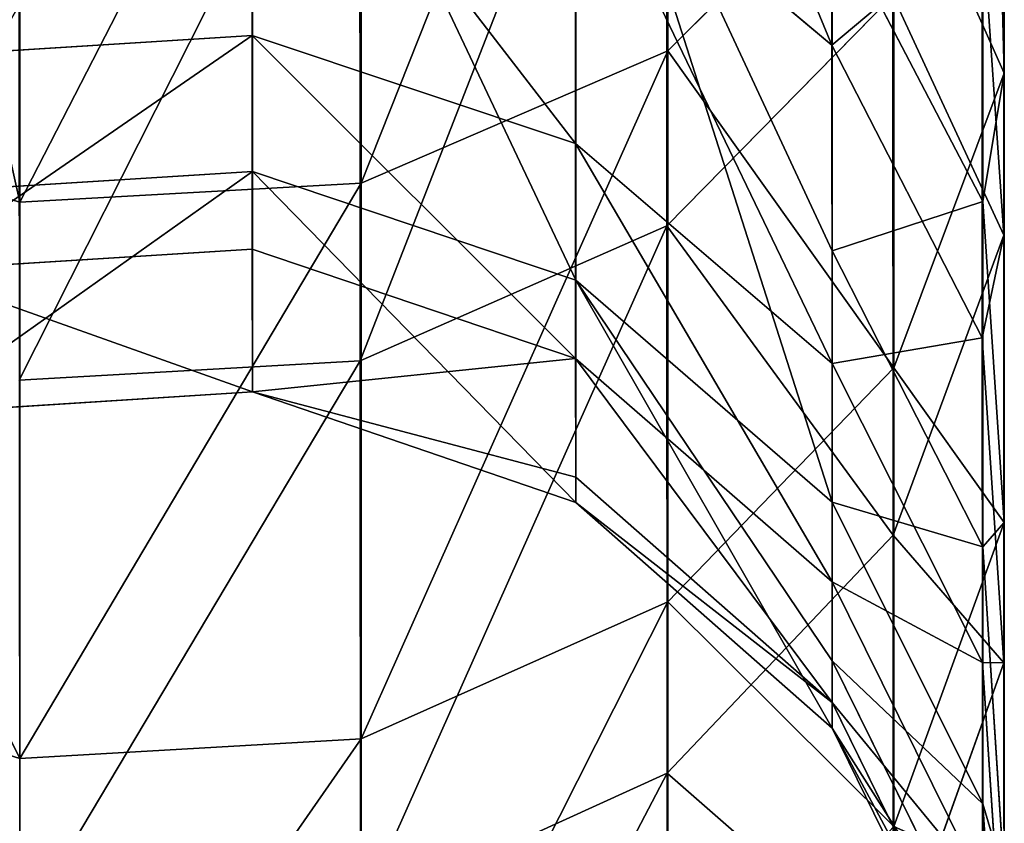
# Model space of a CAD drawing. Extents: x 0 to 230, y 0 to 588.
# Tile 6 of 256: x 126.92 to 130.01, y 96.72 to 99.24. Entities that reach past the tile are written whole.
import ezdxf

# ---------------------------------------------------------------- set-up
doc = ezdxf.new("R2010")
doc.units = 0
doc.header["$LTSCALE"] = 25.4
doc.layers.get('0').update_dxf_attribs({"color": 13, "linetype": 'CONTINUOUS'})

# ---------------------------------------------------------------- blocks, each defined once
blk = doc.blocks.new('VIPER-I-6512-6513_STL_3')
at = {"color": 7}
for p, q in [((-0.7506, 107.4641, 751.1392), (-0.7506, 111.7459, 744.3915)), ((-0.7506, 107.4641, 751.1392), (-0.7506, 111.7459, 744.3915)), ((2.2721, 110.4818, 752.7731), (2.34, 107.8697, 755.6353)), ((2.2721, 110.4818, 752.7731), (2.34, 107.8697, 755.6353)), ((2.2721, 110.4818, 752.7731), (2.2721, 107.4663, 759.4858)), ((2.2721, 110.4818, 752.7731), (2.2721, 107.4663, 759.4858)), ((1.2836, 109.9496, 747.9809), (1.2836, 107.9393, 751.3965)), ((1.2836, 109.9496, 747.9809), (1.2836, 107.9393, 751.3965)), ((-0.7506, 107.4641, 751.1392), (0.3202, 109.551, 747.7273)), ((-0.7506, 107.4641, 751.1392), (0.3202, 109.551, 747.7273)), ((0.3202, 109.551, 747.7273), (0.3202, 107.5238, 751.1715)), ((0.3202, 109.551, 747.7273), (0.3202, 107.5238, 751.1715)), ((2.34, 109.5401, 752.2632), (2.34, 107.8697, 755.6353)), ((2.34, 109.5401, 752.2632), (2.34, 107.8697, 755.6353)), ((1.2795, 109.4326, 800.8606), (1.2808, 107.3901, 797.0637)), ((1.2795, 109.4326, 800.8606), (1.2808, 107.3901, 797.0637)), ((-0.0208, 109.367, 760.1688), (-0.0208, 107.5603, 766.8178)), ((-0.0208, 109.367, 760.1688), (-0.0208, 107.5603, 766.8178)), ((1.7986, 107.9575, 788.1624), (1.798, 109.2487, 791.7715)), ((1.7986, 107.9575, 788.1624), (1.798, 109.2487, 791.7715)), ((1.7996, 106.5216, 766.6252), (0.9945, 109.0403, 760.0515)), ((0.9945, 109.0403, 760.0515), (0.9945, 107.219, 766.7545)), ((1.7996, 106.5216, 766.6252), (0.9945, 109.0403, 760.0515)), ((1.7997, 107.311, 763.1736), (0.9945, 109.0403, 760.0515)), ((1.7997, 107.311, 763.1736), (0.9945, 109.0403, 760.0515)), ((0.9945, 109.0403, 760.0515), (0.9945, 107.219, 766.7545)), ((0.3161, 109.0249, 801.0991), (0.3174, 106.9659, 797.2717)), ((0.3161, 109.0249, 801.0991), (0.3174, 106.9659, 797.2717)), ((2.3373, 109.0243, 796.2616), (2.3382, 107.3606, 792.5287)), ((2.3373, 109.0243, 796.2616), (2.3382, 107.3606, 792.5287)), ((-0.0219, 108.9651, 787.8448), (-0.0215, 107.9873, 784.2521)), ((-0.0219, 108.9651, 787.8448), (-0.0215, 107.9873, 784.2521)), ((1.9928, 108.6473, 751.7798), (1.2836, 107.9393, 751.3965)), ((1.9928, 108.6473, 751.7798), (1.2836, 107.9393, 751.3965)), ((1.9928, 108.6473, 751.7798), (1.9928, 106.9437, 755.2191)), ((1.9928, 108.6473, 751.7798), (1.9928, 106.9437, 755.2191)), ((0.9938, 107.6489, 784.33), (0.9934, 108.634, 787.9492)), ((0.9934, 108.634, 787.9492), (1.7986, 107.9575, 788.1624)), ((0.9934, 108.634, 787.9492), (1.7986, 107.9575, 788.1624)), ((0.9938, 107.6489, 784.33), (0.9934, 108.634, 787.9492)), ((1.7997, 108.3728, 759.8116), (2.2721, 107.4663, 759.4858)), ((1.7997, 107.311, 763.1736), (1.7997, 108.3728, 759.8116)), ((1.7997, 108.3728, 759.8116), (2.2721, 107.4663, 759.4858)), ((1.7997, 107.311, 763.1736), (1.7997, 108.3728, 759.8116)), ((2.271, 107.0386, 788.4517), (2.2704, 108.3545, 792.1302)), ((2.2704, 108.3545, 792.1302), (2.3382, 107.3606, 792.5287)), ((2.2704, 108.3545, 792.1302), (2.3382, 107.3606, 792.5287)), ((2.271, 107.0386, 788.4517), (2.2704, 108.3545, 792.1302)), ((1.9901, 108.1129, 796.709), (1.2808, 107.3901, 797.0637)), ((1.9901, 108.1129, 796.709), (1.2808, 107.3901, 797.0637)), ((1.991, 106.4182, 792.9066), (1.9901, 108.1129, 796.709)), ((1.991, 106.4182, 792.9066), (1.9901, 108.1129, 796.709)), ((-1.0923, 107.9211, 784.2673), (-0.0215, 107.9873, 784.2521)), ((-1.0923, 107.9211, 784.2673), (-0.0215, 107.9873, 784.2521)), ((-0.0215, 107.9873, 784.2521), (-0.0212, 107.317, 780.6829)), ((0.9938, 107.6489, 784.33), (-0.0215, 107.9873, 784.2521)), ((0.9938, 107.6489, 784.33), (-0.0215, 107.9873, 784.2521)), ((-0.0215, 107.9873, 784.2521), (-0.0212, 107.317, 780.6829)), ((1.799, 106.9577, 784.4888), (1.7986, 107.9575, 788.1624)), ((1.7986, 107.9575, 788.1624), (2.271, 107.0386, 788.4517)), ((1.7986, 107.9575, 788.1624), (2.271, 107.0386, 788.4517)), ((1.799, 106.9577, 784.4888), (1.7986, 107.9575, 788.1624)), ((1.2836, 107.9393, 751.3965), (0.3202, 107.5238, 751.1715)), ((1.2836, 107.9393, 751.3965), (0.3202, 107.5238, 751.1715)), ((1.2836, 107.9393, 751.3965), (1.2836, 106.2094, 754.8889)), ((1.2836, 107.9393, 751.3965), (1.2836, 106.2094, 754.8889)), ((1.9928, 106.9437, 755.2191), (2.34, 107.8697, 755.6353)), ((1.9928, 106.9437, 755.2191), (2.34, 107.8697, 755.6353)), ((2.34, 107.8697, 755.6353), (2.2721, 107.4663, 759.4858)), ((2.34, 107.8697, 755.6353), (2.2721, 107.4663, 759.4858)), ((2.34, 107.8697, 755.6353), (2.34, 106.4585, 759.1237)), ((2.34, 107.8697, 755.6353), (2.34, 106.4585, 759.1237)), ((-0.7506, 107.4641, 751.1392), (-1.7659, 107.7694, 751.3045)), ((-0.7506, 107.4641, 751.1392), (-1.7659, 107.7694, 751.3045)), ((0.9941, 106.9735, 780.7331), (0.9938, 107.6489, 784.33)), ((0.9938, 107.6489, 784.33), (1.799, 106.9577, 784.4888)), ((0.9938, 107.6489, 784.33), (1.799, 106.9577, 784.4888)), ((0.9941, 106.9735, 780.7331), (0.9938, 107.6489, 784.33)), ((-1.0917, 107.4936, 766.8054), (-0.0208, 107.5603, 766.8178)), ((-1.0917, 107.4936, 766.8054), (-0.0208, 107.5603, 766.8178)), ((-0.0208, 107.5603, 766.8178), (-0.0209, 106.8684, 773.6692)), ((-0.0208, 107.5603, 766.8178), (-0.0209, 106.8684, 773.6692)), ((-0.0208, 107.5603, 766.8178), (0.9945, 107.219, 766.7545)), ((-0.0208, 107.5603, 766.8178), (0.9945, 107.219, 766.7545)), ((0.3202, 107.5238, 751.1715), (-0.7506, 107.4641, 751.1392)), ((0.3202, 107.5238, 751.1715), (-0.7506, 107.4641, 751.1392)), ((0.3202, 107.5238, 751.1715), (0.3202, 105.7785, 754.6952)), ((0.3202, 107.5238, 751.1715), (0.3202, 105.7785, 754.6952)), ((-0.7506, 107.4641, 751.1392), (-0.7506, 105.7166, 754.6674)), ((-0.7506, 107.4641, 751.1392), (-0.7506, 105.7166, 754.6674)), ((2.2721, 107.4663, 759.4858), (2.34, 106.4585, 759.1237)), ((2.2721, 106.3814, 762.9207), (2.2721, 107.4663, 759.4858)), ((2.2721, 107.4663, 759.4858), (2.34, 106.4585, 759.1237)), ((2.2721, 106.3814, 762.9207), (2.2721, 107.4663, 759.4858)), ((1.2808, 107.3901, 797.0637), (0.3174, 106.9659, 797.2717)), ((1.2808, 107.3901, 797.0637), (0.3174, 106.9659, 797.2717)), ((1.2808, 107.3901, 797.0637), (1.2817, 105.6709, 793.2061)), ((1.2808, 107.3901, 797.0637), (1.2817, 105.6709, 793.2061)), ((2.3382, 107.3606, 792.5287), (1.991, 106.4182, 792.9066)), ((2.3382, 107.3606, 792.5287), (1.991, 106.4182, 792.9066)), ((2.3382, 107.3606, 792.5287), (2.3388, 106.0172, 788.7733)), ((2.3382, 107.3606, 792.5287), (2.3388, 106.0172, 788.7733)), ((-1.0921, 107.2499, 780.6927), (-0.0212, 107.317, 780.6829)), ((-1.0921, 107.2499, 780.6927), (-0.0212, 107.317, 780.6829)), ((-0.0212, 107.317, 780.6829), (-0.0209, 106.8684, 773.6692)), ((0.9941, 106.9735, 780.7331), (-0.0212, 107.317, 780.6829)), ((0.9941, 106.9735, 780.7331), (-0.0212, 107.317, 780.6829)), ((-0.0212, 107.317, 780.6829), (-0.0209, 106.8684, 773.6692)), ((1.7997, 107.311, 763.1736), (1.7996, 106.5216, 766.6252)), ((1.7997, 107.311, 763.1736), (1.7996, 106.5216, 766.6252)), ((2.2721, 106.3814, 762.9207), (1.7997, 107.311, 763.1736)), ((2.2721, 106.3814, 762.9207), (1.7997, 107.311, 763.1736)), ((0.9944, 106.5214, 773.6628), (0.9945, 107.219, 766.7545)), ((0.9944, 106.5214, 773.6628), (0.9945, 107.219, 766.7545)), ((0.9945, 107.219, 766.7545), (1.7996, 106.5216, 766.6252)), ((1.7995, 105.8123, 773.6499), (0.9945, 107.219, 766.7545)), ((1.7995, 105.8123, 773.6499), (0.9945, 107.219, 766.7545)), ((1.7996, 106.0242, 770.1012), (0.9945, 107.219, 766.7545)), ((1.7996, 106.0242, 770.1012), (0.9945, 107.219, 766.7545)), ((0.9945, 107.219, 766.7545), (1.7996, 106.5216, 766.6252)), ((2.2714, 106.0187, 784.7045), (2.271, 107.0386, 788.4517)), ((2.271, 107.0386, 788.4517), (2.3388, 106.0172, 788.7733)), ((2.271, 107.0386, 788.4517), (2.3388, 106.0172, 788.7733)), ((2.2714, 106.0187, 784.7045), (2.271, 107.0386, 788.4517)), ((0.9941, 106.9735, 780.7331), (-0.0209, 106.8684, 773.6692)), ((0.9941, 106.9735, 780.7331), (-0.0209, 106.8684, 773.6692)), ((0.9943, 106.6008, 777.1741), (0.9941, 106.9735, 780.7331)), ((0.9941, 106.9735, 780.7331), (1.7992, 106.2717, 780.8356)), ((0.9941, 106.9735, 780.7331), (1.7992, 106.2717, 780.8356)), ((0.9943, 106.6008, 777.1741), (0.9941, 106.9735, 780.7331)), ((0.3174, 106.9659, 797.2717), (-0.7535, 106.905, 797.3013)), ((0.3174, 106.9659, 797.2717), (-0.7535, 106.905, 797.3013)), ((0.3174, 106.9659, 797.2717), (0.3183, 105.2323, 793.3818)), ((0.3174, 106.9659, 797.2717), (0.3183, 105.2323, 793.3818)), ((1.2836, 106.2094, 754.8889), (1.9928, 106.9437, 755.2191)), ((1.2836, 106.2094, 754.8889), (1.9928, 106.9437, 755.2191)), ((1.7992, 106.2717, 780.8356), (1.799, 106.9577, 784.4888)), ((1.799, 106.9577, 784.4888), (2.2714, 106.0187, 784.7045)), ((1.799, 106.9577, 784.4888), (2.2714, 106.0187, 784.7045)), ((1.7992, 106.2717, 780.8356), (1.799, 106.9577, 784.4888)), ((1.9928, 106.9437, 755.2191), (1.9928, 105.5031, 758.7804)), ((1.9928, 106.9437, 755.2191), (1.9928, 105.5031, 758.7804)), ((-1.0918, 106.8006, 773.6679), (-0.0209, 106.8684, 773.6692)), ((-1.0918, 106.8006, 773.6679), (-0.0209, 106.8684, 773.6692)), ((-0.0209, 106.8684, 773.6692), (0.9944, 106.5214, 773.6628)), ((0.9943, 106.6008, 777.1741), (-0.0209, 106.8684, 773.6692)), ((0.9943, 106.6008, 777.1741), (-0.0209, 106.8684, 773.6692)), ((-0.0209, 106.8684, 773.6692), (0.9944, 106.5214, 773.6628)), ((1.7994, 105.893, 777.219), (0.9943, 106.6008, 777.1741)), ((0.9943, 106.6008, 777.1741), (0.9944, 106.5214, 773.6628)), ((1.7994, 105.893, 777.219), (0.9943, 106.6008, 777.1741)), ((0.9943, 106.6008, 777.1741), (0.9944, 106.5214, 773.6628)), ((0.9944, 106.5214, 773.6628), (1.7995, 105.8123, 773.6499)), ((0.9944, 106.5214, 773.6628), (1.7995, 105.8123, 773.6499)), ((1.7996, 106.5216, 766.6252), (2.2721, 105.5744, 766.4496)), ((1.7996, 106.0242, 770.1012), (1.7996, 106.5216, 766.6252)), ((1.7996, 106.5216, 766.6252), (2.2721, 105.5744, 766.4496)), ((1.7996, 106.0242, 770.1012), (1.7996, 106.5216, 766.6252)), ((2.34, 106.4585, 759.1237), (1.9928, 105.5031, 758.7804)), ((2.34, 106.4585, 759.1237), (1.9928, 105.5031, 758.7804)), ((2.3399, 105.3482, 762.6393), (2.34, 106.4585, 759.1237)), ((2.3399, 105.3482, 762.6393), (2.34, 106.4585, 759.1237)), ((1.991, 106.4182, 792.9066), (1.2817, 105.6709, 793.2061)), ((1.991, 106.4182, 792.9066), (1.2817, 105.6709, 793.2061)), ((1.9916, 105.0487, 789.0781), (1.991, 106.4182, 792.9066)), ((1.9916, 105.0487, 789.0781), (1.991, 106.4182, 792.9066)), ((2.3399, 105.3482, 762.6393), (2.2721, 106.3814, 762.9207)), ((2.2721, 106.3814, 762.9207), (2.2721, 105.5744, 766.4496)), ((2.2721, 106.3814, 762.9207), (2.2721, 105.5744, 766.4496)), ((2.3399, 105.3482, 762.6393), (2.2721, 106.3814, 762.9207)), ((1.7994, 105.893, 777.219), (1.7992, 106.2717, 780.8356)), ((1.7992, 106.2717, 780.8356), (2.2717, 105.3184, 780.9747)), ((1.7992, 106.2717, 780.8356), (2.2717, 105.3184, 780.9747)), ((1.7994, 105.893, 777.219), (1.7992, 106.2717, 780.8356)), ((0.3202, 105.7785, 754.6952), (1.2836, 106.2094, 754.8889)), ((0.3202, 105.7785, 754.6952), (1.2836, 106.2094, 754.8889)), ((1.2836, 106.2094, 754.8889), (1.2836, 104.7454, 758.5081)), ((1.2836, 106.2094, 754.8889), (1.2836, 104.7454, 758.5081)), ((-1.7659, 106.0332, 754.8097), (-0.7506, 105.7166, 754.6674)), ((-1.7659, 106.0332, 754.8097), (-0.7506, 105.7166, 754.6674)), ((1.7996, 106.0242, 770.1012), (1.7995, 105.8123, 773.6499)), ((1.7996, 106.0242, 770.1012), (1.7995, 105.8123, 773.6499)), ((2.2721, 105.0658, 770.0042), (1.7996, 106.0242, 770.1012)), ((2.2721, 105.0658, 770.0042), (1.7996, 106.0242, 770.1012)), ((2.3388, 106.0172, 788.7733), (1.9916, 105.0487, 789.0781)), ((2.3388, 106.0172, 788.7733), (1.9916, 105.0487, 789.0781)), ((2.2717, 105.3184, 780.9747), (2.2714, 106.0187, 784.7045)), ((2.2714, 106.0187, 784.7045), (2.3392, 104.975, 784.9442)), ((2.2714, 106.0187, 784.7045), (2.3392, 104.975, 784.9442)), ((2.2717, 105.3184, 780.9747), (2.2714, 106.0187, 784.7045)), ((2.3388, 106.0172, 788.7733), (2.3392, 104.975, 784.9442)), ((2.3388, 106.0172, 788.7733), (2.3392, 104.975, 784.9442)), ((2.2719, 104.9316, 777.28), (1.7994, 105.893, 777.219)), ((1.7994, 105.893, 777.219), (1.7995, 105.8123, 773.6499)), ((2.2719, 104.9316, 777.28), (1.7994, 105.893, 777.219)), ((1.7994, 105.893, 777.219), (1.7995, 105.8123, 773.6499)), ((1.7995, 105.8123, 773.6499), (2.272, 104.8492, 773.6323)), ((1.7995, 105.8123, 773.6499), (2.272, 104.8492, 773.6323)), ((-0.7506, 105.7166, 754.6674), (0.3202, 105.7785, 754.6952)), ((-0.7506, 105.7166, 754.6674), (0.3202, 105.7785, 754.6952)), ((0.3202, 105.7785, 754.6952), (0.3202, 104.3008, 758.3484)), ((0.3202, 105.7785, 754.6952), (0.3202, 104.3008, 758.3484)), ((-0.7506, 105.7166, 754.6674), (-0.7507, 104.237, 758.3254)), ((-0.7506, 105.7166, 754.6674), (-0.7507, 104.237, 758.3254)), ((1.2817, 105.6709, 793.2061), (0.3183, 105.2323, 793.3818)), ((1.2817, 105.6709, 793.2061), (0.3183, 105.2323, 793.3818)), ((1.2817, 105.6709, 793.2061), (1.2824, 104.2807, 789.3198)), ((1.2817, 105.6709, 793.2061), (1.2824, 104.2807, 789.3198)), ((2.2721, 105.5744, 766.4496), (2.3399, 104.5215, 766.2545)), ((2.2721, 105.0658, 770.0042), (2.2721, 105.5744, 766.4496)), ((2.2721, 105.5744, 766.4496), (2.3399, 104.5215, 766.2545)), ((2.2721, 105.0658, 770.0042), (2.2721, 105.5744, 766.4496))]:
    blk.add_line(p, q, dxfattribs=at)
mesh = blk.add_polyface(dxfattribs=at)
corners = [(-0.7506, 107.4641, 751.1392), (-1.7659, 112.0265, 744.596), (-0.7506, 111.7459, 744.3915), (-1.7659, 107.7694, 751.3045)]
mesh.append_faces([[corners[k] for k in face] for face in [(0, 1, 2), (1, 0, 3)]], dxfattribs={"vtx0": -1, "color": 7})
mesh = blk.add_polyface(dxfattribs=at)
corners = [(-0.7506, 107.4641, 751.1392), (-0.7506, 111.7459, 744.3915), (0.3202, 109.551, 747.7273)]
mesh.append_faces([[corners[k] for k in face] for face in [(0, 1, 2)]], dxfattribs={"color": 7})
mesh = blk.add_polyface(dxfattribs=at)
corners = [(2.2721, 110.4818, 752.7731), (1.7997, 108.3728, 759.8116), (2.2721, 107.4663, 759.4858), (1.7997, 111.3289, 753.2318)]
mesh.append_faces([[corners[k] for k in face] for face in [(0, 1, 2), (1, 0, 3)]], dxfattribs={"vtx0": -1, "color": 7})
mesh = blk.add_polyface(dxfattribs=at)
corners = [(2.2721, 110.4818, 752.7731), (2.34, 107.8697, 755.6353), (2.34, 109.5401, 752.2632)]
mesh.append_faces([[corners[k] for k in face] for face in [(0, 1, 2)]], dxfattribs={"color": 7})
mesh = blk.add_polyface(dxfattribs=at)
corners = [(2.2721, 110.4818, 752.7731), (2.2721, 107.4663, 759.4858), (2.34, 107.8697, 755.6353)]
mesh.append_faces([[corners[k] for k in face] for face in [(0, 1, 2)]], dxfattribs={"color": 7})
mesh = blk.add_polyface(dxfattribs=at)
corners = [(1.9901, 108.1129, 796.709), (1.2795, 109.4326, 800.8606), (1.2808, 107.3901, 797.0637), (1.9888, 110.1273, 800.4537)]
mesh.append_faces([[corners[k] for k in face] for face in [(0, 1, 2), (1, 0, 3)]], dxfattribs={"vtx0": -1, "color": 7})
mesh = blk.add_polyface(dxfattribs=at)
corners = [(2.2704, 108.3545, 792.1302), (2.3373, 109.0243, 796.2616), (2.3382, 107.3606, 792.5287), (2.2695, 109.9855, 795.7896)]
mesh.append_faces([[corners[k] for k in face] for face in [(0, 1, 2), (1, 0, 3)]], dxfattribs={"vtx0": -1, "color": 7})
mesh = blk.add_polyface(dxfattribs=at)
corners = [(1.2836, 109.9496, 747.9809), (0.3202, 107.5238, 751.1715), (0.3202, 109.551, 747.7273), (1.2836, 107.9393, 751.3965)]
mesh.append_faces([[corners[k] for k in face] for face in [(0, 1, 2), (1, 0, 3)]], dxfattribs={"vtx0": -1, "color": 7})
mesh = blk.add_polyface(dxfattribs=at)
corners = [(1.2836, 109.9496, 747.9809), (1.9928, 108.6473, 751.7798), (1.2836, 107.9393, 751.3965)]
mesh.append_faces([[corners[k] for k in face] for face in [(0, 1, 2)]], dxfattribs={"color": 7})
mesh = blk.add_polyface(dxfattribs=at)
corners = [(0.9928, 109.907, 791.5074), (1.7986, 107.9575, 788.1624), (0.9934, 108.634, 787.9492), (1.798, 109.2487, 791.7715)]
mesh.append_faces([[corners[k] for k in face] for face in [(0, 1, 2), (1, 0, 3)]], dxfattribs={"vtx0": -1, "color": 7})
mesh = blk.add_polyface(dxfattribs=at)
corners = [(0.3202, 107.5238, 751.1715), (-0.7506, 107.4641, 751.1392), (0.3202, 109.551, 747.7273)]
mesh.append_faces([[corners[k] for k in face] for face in [(0, 1, 2)]], dxfattribs={"color": 7})
mesh = blk.add_polyface(dxfattribs=at)
corners = [(1.9928, 108.6473, 751.7798), (2.34, 107.8697, 755.6353), (1.9928, 106.9437, 755.2191), (2.34, 109.5401, 752.2632)]
mesh.append_faces([[corners[k] for k in face] for face in [(0, 1, 2), (1, 0, 3)]], dxfattribs={"vtx0": -1, "color": 7})
mesh = blk.add_polyface(dxfattribs=at)
corners = [(1.2795, 109.4326, 800.8606), (0.3174, 106.9659, 797.2717), (1.2808, 107.3901, 797.0637), (0.3161, 109.0249, 801.0991)]
mesh.append_faces([[corners[k] for k in face] for face in [(0, 1, 2), (1, 0, 3)]], dxfattribs={"vtx0": -1, "color": 7})
mesh = blk.add_polyface(dxfattribs=at)
corners = [(-1.0917, 107.4936, 766.8054), (-0.0208, 109.367, 760.1688), (-1.0916, 109.3031, 760.1459), (-0.0208, 107.5603, 766.8178)]
mesh.append_faces([[corners[k] for k in face] for face in [(0, 1, 2), (1, 0, 3)]], dxfattribs={"vtx0": -1, "color": 7})
mesh = blk.add_polyface(dxfattribs=at)
corners = [(-0.0208, 109.367, 760.1688), (0.9945, 107.219, 766.7545), (0.9945, 109.0403, 760.0515), (-0.0208, 107.5603, 766.8178)]
mesh.append_faces([[corners[k] for k in face] for face in [(0, 1, 2), (1, 0, 3)]], dxfattribs={"vtx0": -1, "color": 7})
mesh = blk.add_polyface(dxfattribs=at)
corners = [(1.7986, 107.9575, 788.1624), (2.2704, 108.3545, 792.1302), (2.271, 107.0386, 788.4517), (1.798, 109.2487, 791.7715)]
mesh.append_faces([[corners[k] for k in face] for face in [(0, 1, 2), (1, 0, 3)]], dxfattribs={"vtx0": -1, "color": 7})
mesh = blk.add_polyface(dxfattribs=at)
corners = [(0.9945, 107.219, 766.7545), (1.7996, 106.5216, 766.6252), (0.9945, 109.0403, 760.0515)]
mesh.append_faces([[corners[k] for k in face] for face in [(0, 1, 2)]], dxfattribs={"color": 7})
mesh = blk.add_polyface(dxfattribs=at)
corners = [(0.9945, 109.0403, 760.0515), (1.7996, 106.5216, 766.6252), (1.7997, 107.311, 763.1736)]
mesh.append_faces([[corners[k] for k in face] for face in [(0, 1, 2)]], dxfattribs={"color": 7})
mesh = blk.add_polyface(dxfattribs=at)
corners = [(1.7997, 107.311, 763.1736), (1.7997, 108.3728, 759.8116), (0.9945, 109.0403, 760.0515)]
mesh.append_faces([[corners[k] for k in face] for face in [(0, 1, 2)]], dxfattribs={"color": 7})
mesh = blk.add_polyface(dxfattribs=at)
corners = [(0.3161, 109.0249, 801.0991), (-0.7535, 106.905, 797.3013), (0.3174, 106.9659, 797.2717), (-0.7548, 108.9662, 801.1331)]
mesh.append_faces([[corners[k] for k in face] for face in [(0, 1, 2), (1, 0, 3)]], dxfattribs={"vtx0": -1, "color": 7})
mesh = blk.add_polyface(dxfattribs=at)
corners = [(2.3382, 107.3606, 792.5287), (1.9901, 108.1129, 796.709), (1.991, 106.4182, 792.9066), (2.3373, 109.0243, 796.2616)]
mesh.append_faces([[corners[k] for k in face] for face in [(0, 1, 2), (1, 0, 3)]], dxfattribs={"vtx0": -1, "color": 7})
mesh = blk.add_polyface(dxfattribs=at)
corners = [(-1.0923, 107.9211, 784.2673), (-0.0219, 108.9651, 787.8448), (-0.0215, 107.9873, 784.2521), (-1.0927, 108.9004, 787.8651)]
mesh.append_faces([[corners[k] for k in face] for face in [(0, 1, 2), (1, 0, 3)]], dxfattribs={"vtx0": -1, "color": 7})
mesh = blk.add_polyface(dxfattribs=at)
corners = [(-0.0219, 108.9651, 787.8448), (0.9938, 107.6489, 784.33), (-0.0215, 107.9873, 784.2521), (0.9934, 108.634, 787.9492)]
mesh.append_faces([[corners[k] for k in face] for face in [(0, 1, 2), (1, 0, 3)]], dxfattribs={"vtx0": -1, "color": 7})
mesh = blk.add_polyface(dxfattribs=at)
corners = [(1.2836, 107.9393, 751.3965), (1.9928, 106.9437, 755.2191), (1.2836, 106.2094, 754.8889), (1.9928, 108.6473, 751.7798)]
mesh.append_faces([[corners[k] for k in face] for face in [(0, 1, 2), (1, 0, 3)]], dxfattribs={"vtx0": -1, "color": 7})
mesh = blk.add_polyface(dxfattribs=at)
corners = [(0.9934, 108.634, 787.9492), (1.799, 106.9577, 784.4888), (0.9938, 107.6489, 784.33), (1.7986, 107.9575, 788.1624)]
mesh.append_faces([[corners[k] for k in face] for face in [(0, 1, 2), (1, 0, 3)]], dxfattribs={"vtx0": -1, "color": 7})
mesh = blk.add_polyface(dxfattribs=at)
corners = [(2.2721, 107.4663, 759.4858), (1.7997, 107.311, 763.1736), (2.2721, 106.3814, 762.9207), (1.7997, 108.3728, 759.8116)]
mesh.append_faces([[corners[k] for k in face] for face in [(0, 1, 2), (1, 0, 3)]], dxfattribs={"vtx0": -1, "color": 7})
mesh = blk.add_polyface(dxfattribs=at)
corners = [(2.271, 107.0386, 788.4517), (2.3382, 107.3606, 792.5287), (2.3388, 106.0172, 788.7733), (2.2704, 108.3545, 792.1302)]
mesh.append_faces([[corners[k] for k in face] for face in [(0, 1, 2), (1, 0, 3)]], dxfattribs={"vtx0": -1, "color": 7})
mesh = blk.add_polyface(dxfattribs=at)
corners = [(1.991, 106.4182, 792.9066), (1.2808, 107.3901, 797.0637), (1.2817, 105.6709, 793.2061), (1.9901, 108.1129, 796.709)]
mesh.append_faces([[corners[k] for k in face] for face in [(0, 1, 2), (1, 0, 3)]], dxfattribs={"vtx0": -1, "color": 7})
mesh = blk.add_polyface(dxfattribs=at)
corners = [(-1.0921, 107.2499, 780.6927), (-0.0215, 107.9873, 784.2521), (-0.0212, 107.317, 780.6829), (-1.0923, 107.9211, 784.2673)]
mesh.append_faces([[corners[k] for k in face] for face in [(0, 1, 2), (1, 0, 3)]], dxfattribs={"vtx0": -1, "color": 7})
mesh = blk.add_polyface(dxfattribs=at)
corners = [(-0.0215, 107.9873, 784.2521), (0.9941, 106.9735, 780.7331), (-0.0212, 107.317, 780.6829), (0.9938, 107.6489, 784.33)]
mesh.append_faces([[corners[k] for k in face] for face in [(0, 1, 2), (1, 0, 3)]], dxfattribs={"vtx0": -1, "color": 7})
mesh = blk.add_polyface(dxfattribs=at)
corners = [(1.799, 106.9577, 784.4888), (2.271, 107.0386, 788.4517), (2.2714, 106.0187, 784.7045), (1.7986, 107.9575, 788.1624)]
mesh.append_faces([[corners[k] for k in face] for face in [(0, 1, 2), (1, 0, 3)]], dxfattribs={"vtx0": -1, "color": 7})
mesh = blk.add_polyface(dxfattribs=at)
corners = [(1.2836, 107.9393, 751.3965), (0.3202, 105.7785, 754.6952), (0.3202, 107.5238, 751.1715), (1.2836, 106.2094, 754.8889)]
mesh.append_faces([[corners[k] for k in face] for face in [(0, 1, 2), (1, 0, 3)]], dxfattribs={"vtx0": -1, "color": 7})
mesh = blk.add_polyface(dxfattribs=at)
corners = [(1.9928, 106.9437, 755.2191), (2.34, 106.4585, 759.1237), (1.9928, 105.5031, 758.7804), (2.34, 107.8697, 755.6353)]
mesh.append_faces([[corners[k] for k in face] for face in [(0, 1, 2), (1, 0, 3)]], dxfattribs={"vtx0": -1, "color": 7})
mesh = blk.add_polyface(dxfattribs=at)
corners = [(2.34, 107.8697, 755.6353), (2.2721, 107.4663, 759.4858), (2.34, 106.4585, 759.1237)]
mesh.append_faces([[corners[k] for k in face] for face in [(0, 1, 2)]], dxfattribs={"color": 7})
mesh = blk.add_polyface(dxfattribs=at)
corners = [(-0.7506, 105.7166, 754.6674), (-1.7659, 107.7694, 751.3045), (-0.7506, 107.4641, 751.1392), (-1.7659, 106.0332, 754.8097)]
mesh.append_faces([[corners[k] for k in face] for face in [(0, 1, 2), (1, 0, 3)]], dxfattribs={"vtx0": -1, "color": 7})
mesh = blk.add_polyface(dxfattribs=at)
corners = [(0.9938, 107.6489, 784.33), (1.7992, 106.2717, 780.8356), (0.9941, 106.9735, 780.7331), (1.799, 106.9577, 784.4888)]
mesh.append_faces([[corners[k] for k in face] for face in [(0, 1, 2), (1, 0, 3)]], dxfattribs={"vtx0": -1, "color": 7})
mesh = blk.add_polyface(dxfattribs=at)
corners = [(-1.0918, 106.8006, 773.6679), (-0.0208, 107.5603, 766.8178), (-1.0917, 107.4936, 766.8054), (-0.0209, 106.8684, 773.6692)]
mesh.append_faces([[corners[k] for k in face] for face in [(0, 1, 2), (1, 0, 3)]], dxfattribs={"vtx0": -1, "color": 7})
mesh = blk.add_polyface(dxfattribs=at)
corners = [(-0.0208, 107.5603, 766.8178), (0.9944, 106.5214, 773.6628), (0.9945, 107.219, 766.7545), (-0.0209, 106.8684, 773.6692)]
mesh.append_faces([[corners[k] for k in face] for face in [(0, 1, 2), (1, 0, 3)]], dxfattribs={"vtx0": -1, "color": 7})
mesh = blk.add_polyface(dxfattribs=at)
corners = [(0.3202, 107.5238, 751.1715), (-0.7506, 105.7166, 754.6674), (-0.7506, 107.4641, 751.1392), (0.3202, 105.7785, 754.6952)]
mesh.append_faces([[corners[k] for k in face] for face in [(0, 1, 2), (1, 0, 3)]], dxfattribs={"vtx0": -1, "color": 7})
mesh = blk.add_polyface(dxfattribs=at)
corners = [(2.34, 106.4585, 759.1237), (2.2721, 106.3814, 762.9207), (2.3399, 105.3482, 762.6393), (2.2721, 107.4663, 759.4858)]
mesh.append_faces([[corners[k] for k in face] for face in [(0, 1, 2), (1, 0, 3)]], dxfattribs={"vtx0": -1, "color": 7})
mesh = blk.add_polyface(dxfattribs=at)
corners = [(1.2808, 107.3901, 797.0637), (0.3183, 105.2323, 793.3818), (1.2817, 105.6709, 793.2061), (0.3174, 106.9659, 797.2717)]
mesh.append_faces([[corners[k] for k in face] for face in [(0, 1, 2), (1, 0, 3)]], dxfattribs={"vtx0": -1, "color": 7})
mesh = blk.add_polyface(dxfattribs=at)
corners = [(2.3388, 106.0172, 788.7733), (1.991, 106.4182, 792.9066), (1.9916, 105.0487, 789.0781), (2.3382, 107.3606, 792.5287)]
mesh.append_faces([[corners[k] for k in face] for face in [(0, 1, 2), (1, 0, 3)]], dxfattribs={"vtx0": -1, "color": 7})
mesh = blk.add_polyface(dxfattribs=at)
corners = [(-1.0921, 107.2499, 780.6927), (-0.0209, 106.8684, 773.6692), (-1.0918, 106.8006, 773.6679), (-0.0212, 107.317, 780.6829)]
mesh.append_faces([[corners[k] for k in face] for face in [(0, 1, 2), (1, 0, 3)]], dxfattribs={"vtx0": -1, "color": 7})
mesh = blk.add_polyface(dxfattribs=at)
corners = [(0.9941, 106.9735, 780.7331), (-0.0209, 106.8684, 773.6692), (-0.0212, 107.317, 780.6829)]
mesh.append_faces([[corners[k] for k in face] for face in [(0, 1, 2)]], dxfattribs={"color": 7})
mesh = blk.add_polyface(dxfattribs=at)
corners = [(2.2721, 106.3814, 762.9207), (1.7996, 106.5216, 766.6252), (2.2721, 105.5744, 766.4496), (1.7997, 107.311, 763.1736)]
mesh.append_faces([[corners[k] for k in face] for face in [(0, 1, 2), (1, 0, 3)]], dxfattribs={"vtx0": -1, "color": 7})
mesh = blk.add_polyface(dxfattribs=at)
corners = [(0.9944, 106.5214, 773.6628), (1.7995, 105.8123, 773.6499), (0.9945, 107.219, 766.7545)]
mesh.append_faces([[corners[k] for k in face] for face in [(0, 1, 2)]], dxfattribs={"color": 7})
mesh = blk.add_polyface(dxfattribs=at)
corners = [(0.9945, 107.219, 766.7545), (1.7995, 105.8123, 773.6499), (1.7996, 106.0242, 770.1012)]
mesh.append_faces([[corners[k] for k in face] for face in [(0, 1, 2)]], dxfattribs={"color": 7})
mesh = blk.add_polyface(dxfattribs=at)
corners = [(1.7996, 106.0242, 770.1012), (1.7996, 106.5216, 766.6252), (0.9945, 107.219, 766.7545)]
mesh.append_faces([[corners[k] for k in face] for face in [(0, 1, 2)]], dxfattribs={"color": 7})
mesh = blk.add_polyface(dxfattribs=at)
corners = [(2.2714, 106.0187, 784.7045), (2.3388, 106.0172, 788.7733), (2.3392, 104.975, 784.9442), (2.271, 107.0386, 788.4517)]
mesh.append_faces([[corners[k] for k in face] for face in [(0, 1, 2), (1, 0, 3)]], dxfattribs={"vtx0": -1, "color": 7})
mesh = blk.add_polyface(dxfattribs=at)
corners = [(0.9941, 106.9735, 780.7331), (0.9943, 106.6008, 777.1741), (-0.0209, 106.8684, 773.6692)]
mesh.append_faces([[corners[k] for k in face] for face in [(0, 1, 2)]], dxfattribs={"color": 7})
mesh = blk.add_polyface(dxfattribs=at)
corners = [(0.9941, 106.9735, 780.7331), (1.7994, 105.893, 777.219), (0.9943, 106.6008, 777.1741), (1.7992, 106.2717, 780.8356)]
mesh.append_faces([[corners[k] for k in face] for face in [(0, 1, 2), (1, 0, 3)]], dxfattribs={"vtx0": -1, "color": 7})
mesh = blk.add_polyface(dxfattribs=at)
corners = [(0.3174, 106.9659, 797.2717), (-0.7525, 105.1693, 793.4069), (0.3183, 105.2323, 793.3818), (-0.7535, 106.905, 797.3013)]
mesh.append_faces([[corners[k] for k in face] for face in [(0, 1, 2), (1, 0, 3)]], dxfattribs={"vtx0": -1, "color": 7})
mesh = blk.add_polyface(dxfattribs=at)
corners = [(1.2836, 106.2094, 754.8889), (1.9928, 105.5031, 758.7804), (1.2836, 104.7454, 758.5081), (1.9928, 106.9437, 755.2191)]
mesh.append_faces([[corners[k] for k in face] for face in [(0, 1, 2), (1, 0, 3)]], dxfattribs={"vtx0": -1, "color": 7})
mesh = blk.add_polyface(dxfattribs=at)
corners = [(1.7992, 106.2717, 780.8356), (2.2714, 106.0187, 784.7045), (2.2717, 105.3184, 780.9747), (1.799, 106.9577, 784.4888)]
mesh.append_faces([[corners[k] for k in face] for face in [(0, 1, 2), (1, 0, 3)]], dxfattribs={"vtx0": -1, "color": 7})
mesh = blk.add_polyface(dxfattribs=at)
corners = [(0.9943, 106.6008, 777.1741), (0.9944, 106.5214, 773.6628), (-0.0209, 106.8684, 773.6692)]
mesh.append_faces([[corners[k] for k in face] for face in [(0, 1, 2)]], dxfattribs={"color": 7})
mesh = blk.add_polyface(dxfattribs=at)
corners = [(0.9944, 106.5214, 773.6628), (1.7994, 105.893, 777.219), (1.7995, 105.8123, 773.6499), (0.9943, 106.6008, 777.1741)]
mesh.append_faces([[corners[k] for k in face] for face in [(0, 1, 2), (1, 0, 3)]], dxfattribs={"vtx0": -1, "color": 7})
mesh = blk.add_polyface(dxfattribs=at)
corners = [(2.2721, 105.5744, 766.4496), (1.7996, 106.0242, 770.1012), (2.2721, 105.0658, 770.0042), (1.7996, 106.5216, 766.6252)]
mesh.append_faces([[corners[k] for k in face] for face in [(0, 1, 2), (1, 0, 3)]], dxfattribs={"vtx0": -1, "color": 7})
mesh = blk.add_polyface(dxfattribs=at)
corners = [(1.9928, 105.5031, 758.7804), (2.3399, 105.3482, 762.6393), (1.9928, 104.3686, 762.3727), (2.34, 106.4585, 759.1237)]
mesh.append_faces([[corners[k] for k in face] for face in [(0, 1, 2), (1, 0, 3)]], dxfattribs={"vtx0": -1, "color": 7})
mesh = blk.add_polyface(dxfattribs=at)
corners = [(1.9916, 105.0487, 789.0781), (1.2817, 105.6709, 793.2061), (1.2824, 104.2807, 789.3198), (1.991, 106.4182, 792.9066)]
mesh.append_faces([[corners[k] for k in face] for face in [(0, 1, 2), (1, 0, 3)]], dxfattribs={"vtx0": -1, "color": 7})
mesh = blk.add_polyface(dxfattribs=at)
corners = [(2.3399, 105.3482, 762.6393), (2.2721, 105.5744, 766.4496), (2.3399, 104.5215, 766.2545), (2.2721, 106.3814, 762.9207)]
mesh.append_faces([[corners[k] for k in face] for face in [(0, 1, 2), (1, 0, 3)]], dxfattribs={"vtx0": -1, "color": 7})
mesh = blk.add_polyface(dxfattribs=at)
corners = [(1.7994, 105.893, 777.219), (2.2717, 105.3184, 780.9747), (2.2719, 104.9316, 777.28), (1.7992, 106.2717, 780.8356)]
mesh.append_faces([[corners[k] for k in face] for face in [(0, 1, 2), (1, 0, 3)]], dxfattribs={"vtx0": -1, "color": 7})
mesh = blk.add_polyface(dxfattribs=at)
corners = [(1.2836, 106.2094, 754.8889), (0.3202, 104.3008, 758.3484), (0.3202, 105.7785, 754.6952), (1.2836, 104.7454, 758.5081)]
mesh.append_faces([[corners[k] for k in face] for face in [(0, 1, 2), (1, 0, 3)]], dxfattribs={"vtx0": -1, "color": 7})
mesh = blk.add_polyface(dxfattribs=at)
corners = [(-0.7507, 104.237, 758.3254), (-1.7659, 106.0332, 754.8097), (-0.7506, 105.7166, 754.6674), (-1.7659, 104.5636, 758.4428)]
mesh.append_faces([[corners[k] for k in face] for face in [(0, 1, 2), (1, 0, 3)]], dxfattribs={"vtx0": -1, "color": 7})
mesh = blk.add_polyface(dxfattribs=at)
corners = [(2.2721, 105.0658, 770.0042), (1.7995, 105.8123, 773.6499), (2.272, 104.8492, 773.6323), (1.7996, 106.0242, 770.1012)]
mesh.append_faces([[corners[k] for k in face] for face in [(0, 1, 2), (1, 0, 3)]], dxfattribs={"vtx0": -1, "color": 7})
mesh = blk.add_polyface(dxfattribs=at)
corners = [(2.3392, 104.975, 784.9442), (1.9916, 105.0487, 789.0781), (1.9921, 103.9855, 785.1714), (2.3388, 106.0172, 788.7733)]
mesh.append_faces([[corners[k] for k in face] for face in [(0, 1, 2), (1, 0, 3)]], dxfattribs={"vtx0": -1, "color": 7})
mesh = blk.add_polyface(dxfattribs=at)
corners = [(2.2717, 105.3184, 780.9747), (2.3392, 104.975, 784.9442), (2.3395, 104.2588, 781.1293), (2.2714, 106.0187, 784.7045)]
mesh.append_faces([[corners[k] for k in face] for face in [(0, 1, 2), (1, 0, 3)]], dxfattribs={"vtx0": -1, "color": 7})
mesh = blk.add_polyface(dxfattribs=at)
corners = [(1.7995, 105.8123, 773.6499), (2.2719, 104.9316, 777.28), (2.272, 104.8492, 773.6323), (1.7994, 105.893, 777.219)]
mesh.append_faces([[corners[k] for k in face] for face in [(0, 1, 2), (1, 0, 3)]], dxfattribs={"vtx0": -1, "color": 7})
mesh = blk.add_polyface(dxfattribs=at)
corners = [(0.3202, 105.7785, 754.6952), (-0.7507, 104.237, 758.3254), (-0.7506, 105.7166, 754.6674), (0.3202, 104.3008, 758.3484)]
mesh.append_faces([[corners[k] for k in face] for face in [(0, 1, 2), (1, 0, 3)]], dxfattribs={"vtx0": -1, "color": 7})
mesh = blk.add_polyface(dxfattribs=at)
corners = [(1.2817, 105.6709, 793.2061), (0.319, 103.83, 789.4616), (1.2824, 104.2807, 789.3198), (0.3183, 105.2323, 793.3818)]
mesh.append_faces([[corners[k] for k in face] for face in [(0, 1, 2), (1, 0, 3)]], dxfattribs={"vtx0": -1, "color": 7})
mesh = blk.add_polyface(dxfattribs=at)
corners = [(2.3399, 104.5215, 766.2545), (2.2721, 105.0658, 770.0042), (2.3399, 104.0005, 769.8963), (2.2721, 105.5744, 766.4496)]
mesh.append_faces([[corners[k] for k in face] for face in [(0, 1, 2), (1, 0, 3)]], dxfattribs={"vtx0": -1, "color": 7})
blk = doc.blocks.new('GRUPUJ_1')
at = {"color": 0}
blk.add_blockref('VIPER-I-6512-6513_STL_3', (127.6715, -8.7968, -2.1073), dxfattribs=at)

msp = doc.modelspace()

# ---------------------------------------------------------------- block references
at = {"color": 0}
msp.add_blockref('GRUPUJ_1', (0, 0), dxfattribs=at)

doc.saveas('drawing.dxf')
